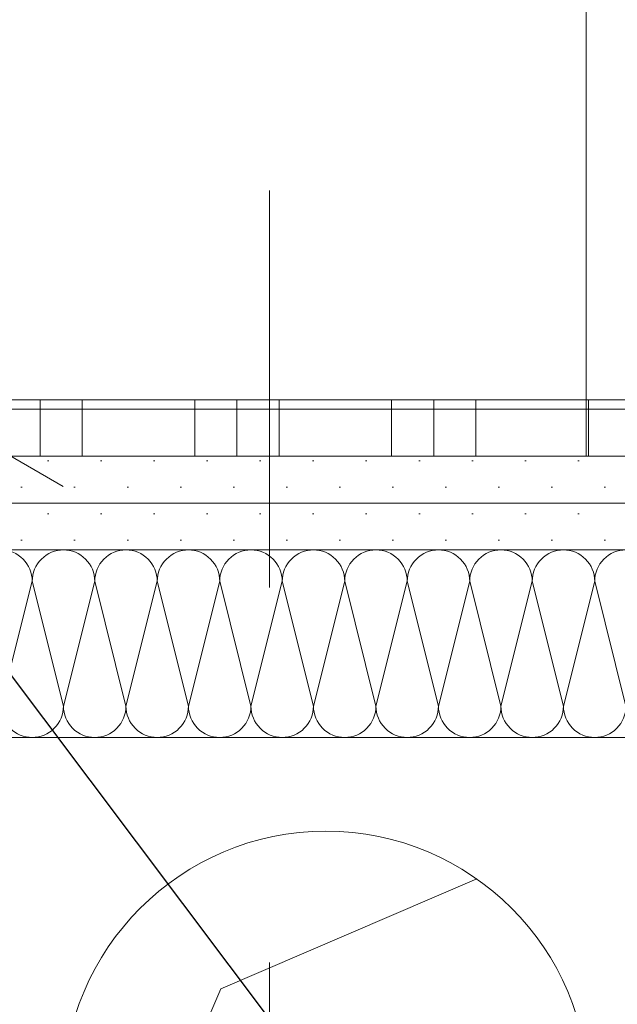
# Model space of a CAD drawing. Header units: metres. Extents: x -3.5 to 65.3, y -10.9 to 16.7.
# Tile 170 of 225: x 43.663 to 43.823, y 3.914 to 4.176. Entities that reach past the tile are written whole.
import ezdxf

# ---------------------------------------------------------------- set-up
doc = ezdxf.new("R2010")
doc.units = ezdxf.units.M
doc.header["$MEASUREMENT"] = 0
doc.linetypes.add('Strichlinie doppelt', pattern=[0.218722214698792, 0.105833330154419, -0.04233333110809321, 0.028222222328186, -0.04233333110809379])
doc.linetypes.add('Wipeout_Contour', pattern=[1, 0, -1])
for name, color, linetype in [('102 - Bemaßung_ Beschriftung.Detail_ Ausschnitt', 7, 'Continuous'), ('451 - Universal.Achsen Raster', 7, 'Continuous'), ('654 - Abdeckung.Wand Belag', 7, 'Continuous'), ('Abbruch_603 - Struktur.Bodenplatte_ Decke Roh', 7, 'Continuous'), ('Neubau_102 - Bemaßung_ Beschriftung.Detail_ Ausschnitt', 7, 'Continuous'), ('Neubau_603 - Struktur.Bodenplatte_ Decke Roh', 7, 'Continuous'), ('Neubau_606 - Struktur.Wand Innen Ausbau', 7, 'Continuous'), ('Neubau_650 - Abdeckung.Fußboden Aufbau', 7, 'Continuous')]:
    doc.layers.add(name, color=color, linetype=linetype)
doc.styles.add('ERSTELLTER_STIL_1', font='txt')
doc.linetypes.add('Abbruch 1', pattern='A,0,[1,2022.0244.A_L5A-PL07.13_iB_3.OG Detail - WC ( 4.27 - 4.28 )1.Shx,S=0.0007936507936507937,R=0,X=0,Y=0],-0.1,0', length=0.1)
doc.dimstyles.new('ERSTELLTER_STIL__2', dxfattribs={"dimtxt": 0.04, "dimasz": 0.02128, "dimexe": 0.18, "dimexo": 0.0625, "dimgap": 0, "dimtad": 1, "dimtih": 1, "dimtoh": 1, "dimzin": 0, "dimdsep": 46, "dimtxsty": 'ERSTELLTER_STIL_1', "dimblk": 'ARROWHEAD_2', "dimblk1": 'ARROWHEAD_2', "dimblk2": 'ARROWHEAD_2', "dimcen": 0.09, "dimse1": 1, "dimse2": 1, "dimclrd": 7, "dimclre": 7, "dimclrt": 7, "dimazin": 0, "dimtfac": 1, "dimtdec": 4, "dimtmove": 2, "dimatfit": 3, "dimfxl": 1, "dimtolj": 1, "dimtzin": 0, "dimarcsym": 0})
doc.dimstyles.new('ERSTELLTER_STIL__3', dxfattribs={"dimtxt": 0.04, "dimasz": 0.02128, "dimexe": 0.18, "dimexo": 0.0625, "dimgap": 0, "dimtad": 1, "dimzin": 0, "dimdsep": 46, "dimtxsty": 'ERSTELLTER_STIL_1', "dimblk": 'ARROWHEAD_2', "dimblk1": 'ARROWHEAD_2', "dimblk2": 'ARROWHEAD_2', "dimcen": 0.09, "dimse1": 1, "dimse2": 1, "dimclrd": 7, "dimclre": 7, "dimclrt": 7, "dimazin": 0, "dimtfac": 1, "dimtdec": 4, "dimtmove": 0, "dimatfit": 3, "dimfxl": 1, "dimtolj": 1, "dimtzin": 0, "dimarcsym": 0})
doc.dimstyles.new('ERSTELLTER_STIL__4', dxfattribs={"dimtxt": 0.04, "dimasz": 0.02128, "dimexe": 0.18, "dimexo": 0.0625, "dimgap": 0, "dimtad": 1, "dimzin": 0, "dimdsep": 46, "dimtxsty": 'ERSTELLTER_STIL_1', "dimblk": 'ARROWHEAD_2', "dimblk1": 'ARROWHEAD_2', "dimblk2": 'ARROWHEAD_2', "dimcen": 0.09, "dimse1": 1, "dimse2": 1, "dimclrd": 7, "dimclre": 7, "dimclrt": 7, "dimazin": 0, "dimtfac": 1, "dimtdec": 4, "dimtmove": 2, "dimatfit": 3, "dimfxl": 1, "dimtolj": 1, "dimtzin": 0, "dimarcsym": 0})
doc.dimstyles.new('ERSTELLTER_STIL__6', dxfattribs={"dimtxt": 0.04, "dimasz": 0.02128, "dimexe": 0.18, "dimexo": 0.0625, "dimgap": 0, "dimtad": 1, "dimzin": 0, "dimdsep": 46, "dimtxsty": 'ERSTELLTER_STIL_1', "dimblk": 'ARROWHEAD_2', "dimblk1": 'ARROWHEAD_2', "dimblk2": 'ARROWHEAD_2', "dimcen": 0.09, "dimclrd": 7, "dimclre": 7, "dimclrt": 7, "dimazin": 0, "dimtfac": 1, "dimtdec": 4, "dimtmove": 0, "dimatfit": 3, "dimfxl": 1, "dimtolj": 1, "dimtzin": 0, "dimarcsym": 0})
doc.dimstyles.new('ERSTELLTER_STIL__7', dxfattribs={"dimtxt": 0.18, "dimasz": 0.010944, "dimexe": 0.18, "dimexo": 0.0625, "dimgap": 0, "dimtad": 0, "dimtih": 1, "dimtoh": 1, "dimdec": 4, "dimzin": 0, "dimdsep": 46, "dimcen": 0.09, "dimadec": 0, "dimazin": 0, "dimtfac": 1, "dimtdec": 4, "dimtmove": 0, "dimatfit": 3, "dimldrblk": 'ARROWHEAD_11', "dimfxl": 1, "dimtolj": 1, "dimtzin": 0, "dimarcsym": 0})
pattern_1 = [(45, (0, 0), (-0.007071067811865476, 0.007071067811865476), [0, -0.01])]

# ---------------------------------------------------------------- blocks, each defined once
blk = doc.blocks.new('*X80')
at = {"layer": 'Neubau_606 - Struktur.Wand Innen Ausbau', "color": 7, "linetype": 'Continuous', "lineweight": 5}
for p, q in [((43.66667833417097, 4.026667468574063), (43.65834490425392, 3.993334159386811)), ((43.66667833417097, 4.026667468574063), (43.67501157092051, 3.993334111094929)), ((43.68334500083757, 4.026667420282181), (43.67501157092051, 3.993334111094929)), ((43.68334500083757, 4.026667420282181), (43.69167823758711, 3.993334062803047)), ((43.70001166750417, 4.0266673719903), (43.69167823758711, 3.993334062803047)), ((43.70001166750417, 4.0266673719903), (43.70834490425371, 3.993334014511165)), ((43.71667833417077, 4.026667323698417), (43.70834490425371, 3.993334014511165)), ((43.71667833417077, 4.026667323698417), (43.7250115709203, 3.993333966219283)), ((43.73334500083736, 4.026667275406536), (43.7250115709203, 3.993333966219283)), ((43.73334500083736, 4.026667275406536), (43.7416782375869, 3.993333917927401)), ((43.75001166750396, 4.026667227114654), (43.7416782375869, 3.993333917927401)), ((43.75001166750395, 4.026667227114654), (43.75834490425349, 3.993333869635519)), ((43.76667833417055, 4.026667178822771), (43.75834490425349, 3.993333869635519)), ((43.76667833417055, 4.026667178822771), (43.77501157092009, 3.993333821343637)), ((43.78334500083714, 4.02666713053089), (43.77501157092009, 3.993333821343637)), ((43.78334500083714, 4.02666713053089), (43.79167823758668, 3.993333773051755)), ((43.80001166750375, 4.026667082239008), (43.79167823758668, 3.993333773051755)), ((43.80001166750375, 4.026667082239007), (43.80834490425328, 3.993333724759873)), ((43.81667833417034, 4.026667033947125), (43.80834490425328, 3.993333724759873)), ((43.81667833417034, 4.026667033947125), (43.82501157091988, 3.993333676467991))]:
    blk.add_line(p, q, dxfattribs=at)
for centre, radius, start, end in [((43.65834500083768, 4.026667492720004), 0.008333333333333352, 359.9998339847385, 89.99983398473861), ((43.67501166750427, 4.026667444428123), 0.008333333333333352, 89.99983398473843, 179.9998339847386), ((43.67501166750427, 4.026667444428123), 0.008333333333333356, 359.9998339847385, 89.99983398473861), ((43.69167833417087, 4.02666739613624), 0.008333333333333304, 89.99983398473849, 179.9998339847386), ((43.69167833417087, 4.02666739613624), 0.008333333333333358, 359.9998339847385, 89.99983398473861), ((43.70834500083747, 4.026667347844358), 0.008333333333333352, 89.99983398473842, 179.9998339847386), ((43.70834500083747, 4.026667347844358), 0.008333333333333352, 359.9998339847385, 89.99983398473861), ((43.72501166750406, 4.026667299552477), 0.008333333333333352, 89.99983398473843, 179.9998339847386), ((43.72501166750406, 4.026667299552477), 0.008333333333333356, 359.9998339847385, 89.99983398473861), ((43.74167833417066, 4.026667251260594), 0.008333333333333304, 89.99983398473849, 179.9998339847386), ((43.74167833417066, 4.026667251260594), 0.008333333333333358, 359.9998339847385, 89.99983398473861), ((43.75834500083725, 4.026667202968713), 0.008333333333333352, 89.99983398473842, 179.9998339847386), ((43.75834500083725, 4.026667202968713), 0.008333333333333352, 359.9998339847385, 89.99983398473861), ((43.77501166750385, 4.026667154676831), 0.008333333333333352, 89.99983398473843, 179.9998339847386), ((43.77501166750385, 4.026667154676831), 0.008333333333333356, 359.9998339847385, 89.99983398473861), ((43.79167833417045, 4.026667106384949), 0.008333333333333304, 89.99983398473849, 179.9998339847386), ((43.79167833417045, 4.026667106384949), 0.008333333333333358, 359.9998339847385, 89.99983398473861), ((43.80834500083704, 4.026667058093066), 0.008333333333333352, 89.99983398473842, 179.9998339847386), ((43.80834500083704, 4.026667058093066), 0.008333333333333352, 359.9998339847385, 89.99983398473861), ((43.82501166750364, 4.026667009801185), 0.008333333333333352, 89.99983398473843, 179.9998339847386), ((43.66667823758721, 3.99333413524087), 0.008333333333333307, 179.9998339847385, 269.9998339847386), ((43.66667823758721, 3.99333413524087), 0.008333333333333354, 269.9998339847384, 359.9998339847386), ((43.68334490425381, 3.993334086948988), 0.008333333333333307, 179.9998339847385, 269.9998339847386), ((43.68334490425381, 3.993334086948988), 0.008333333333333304, 269.9998339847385, 359.9998339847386), ((43.7000115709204, 3.993334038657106), 0.008333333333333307, 179.9998339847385, 269.9998339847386), ((43.70001157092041, 3.993334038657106), 0.008333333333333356, 269.9998339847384, 359.9998339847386), ((43.716678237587, 3.993333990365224), 0.008333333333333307, 179.9998339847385, 269.9998339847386), ((43.716678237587, 3.993333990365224), 0.008333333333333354, 269.9998339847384, 359.9998339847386), ((43.7333449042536, 3.993333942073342), 0.008333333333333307, 179.9998339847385, 269.9998339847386), ((43.7333449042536, 3.993333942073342), 0.008333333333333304, 269.9998339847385, 359.9998339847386), ((43.75001157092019, 3.99333389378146), 0.008333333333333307, 179.9998339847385, 269.9998339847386), ((43.75001157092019, 3.99333389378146), 0.008333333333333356, 269.9998339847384, 359.9998339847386), ((43.76667823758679, 3.993333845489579), 0.008333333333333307, 179.9998339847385, 269.9998339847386), ((43.76667823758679, 3.993333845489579), 0.008333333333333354, 269.9998339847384, 359.9998339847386), ((43.78334490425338, 3.993333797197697), 0.008333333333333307, 179.9998339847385, 269.9998339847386), ((43.78334490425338, 3.993333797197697), 0.008333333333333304, 269.9998339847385, 359.9998339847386), ((43.80001157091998, 3.993333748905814), 0.008333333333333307, 179.9998339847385, 269.9998339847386), ((43.80001157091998, 3.993333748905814), 0.008333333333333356, 269.9998339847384, 359.9998339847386), ((43.81667823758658, 3.993333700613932), 0.008333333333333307, 179.9998339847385, 269.9998339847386), ((43.81667823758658, 3.993333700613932), 0.008333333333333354, 269.9998339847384, 359.9998339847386)]:
    blk.add_arc(centre, radius, start, end, dxfattribs=at)
blk = doc.blocks.new('*X149')
at = {"layer": '654 - Abdeckung.Wand Belag', "color": 7, "linetype": 'Continuous', "lineweight": 5}
for p, q in [((43.62749999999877, 4.072500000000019), (43.67999999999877, 4.072500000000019)), ((43.66874999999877, 4.075001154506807), (43.66874999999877, 4.060001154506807)), ((43.67999999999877, 4.075001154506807), (43.67999999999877, 4.060001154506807)), ((43.67999999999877, 4.072500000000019), (43.73249999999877, 4.072500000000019)), ((43.70999999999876, 4.075001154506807), (43.70999999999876, 4.060001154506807)), ((43.72124999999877, 4.075001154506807), (43.72124999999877, 4.060001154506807)), ((43.73249999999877, 4.075001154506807), (43.73249999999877, 4.060001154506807)), ((43.73249999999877, 4.072500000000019), (43.78499999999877, 4.072500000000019)), ((43.76249999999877, 4.075001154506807), (43.76249999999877, 4.060001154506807)), ((43.77374999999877, 4.075001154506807), (43.77374999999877, 4.060001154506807)), ((43.78499999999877, 4.075001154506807), (43.78499999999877, 4.060001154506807)), ((43.78499999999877, 4.072500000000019), (43.83749999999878, 4.072500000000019)), ((43.81499999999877, 4.075001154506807), (43.81499999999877, 4.060001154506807))]:
    blk.add_line(p, q, dxfattribs=at)
blk = doc.blocks.new('*D178')
at = {"layer": '102 - Bemaßung_ Beschriftung.Detail_ Ausschnitt', "color": 7, "linetype": 'Continuous', "lineweight": 5}
for p, q in [((43.54498796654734, 1.076299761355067), (43.54498796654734, 1.118299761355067)), ((43.61998899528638, 1.076299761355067), (43.61998899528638, 1.118299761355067)), ((43.55307086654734, 1.111299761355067), (43.53690506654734, 1.083299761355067)), ((43.62807189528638, 1.111299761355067), (43.61190609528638, 1.083299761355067)), ((43.54498796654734, 1.097299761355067), (43.61998899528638, 1.097299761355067))]:
    blk.add_line(p, q, dxfattribs=at)
at = {"layer": '102 - Bemaßung_ Beschriftung.Detail_ Ausschnitt', "color": 7, "lineweight": 5, "insert": (43.55729438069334, 1.116363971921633), "char_height": 0.04, "attachment_point": 7, "style": 'ERSTELLTER_STIL_1'}
blk.add_mtext('\\A1;{\\pql;\\fArial|b0|i0|c0|p38;7\\fArial|b0|i0|c0|p38;\\A1{\\H.66x;\\S5^  ;}}', dxfattribs=at)
at = {"color": 254, "linetype": 'Wipeout_Contour', "lineweight": 0, "ltscale": 174.4006806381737}
blk.add_wipeout([(43.54872295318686, 1.1082269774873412), (43.61625400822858, 1.1082269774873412), (43.61625400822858, 1.1653698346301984), (43.54872295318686, 1.1653698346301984)], dxfattribs=at).dxf.layer = '102 - Bemaßung_ Beschriftung.Detail_ Ausschnitt'
blk = doc.blocks.new('ARROWHEAD_2')
at = {"color": 0, "linetype": 'Continuous', "lineweight": 0}
for p, q in [((-0.3781315, -0.655), (0.3781315, 0.655)), ((0, 0), (-1, 0))]:
    blk.add_line(p, q, dxfattribs=at)
blk = doc.blocks.new('*D204')
at = {"layer": '102 - Bemaßung_ Beschriftung.Detail_ Ausschnitt', "color": 7, "linetype": 'Continuous', "lineweight": 5}
for p, q in [((44.15598810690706, 4.068084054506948), (44.18398810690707, 4.051918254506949)), ((44.19098810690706, 4.060001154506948), (44.14898810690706, 4.060001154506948)), ((44.16998810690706, 3.984998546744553), (44.16998810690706, 4.060001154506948)), ((44.15598810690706, 3.993081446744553), (44.18398810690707, 3.976915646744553))]:
    blk.add_line(p, q, dxfattribs=at)
at = {"layer": '102 - Bemaßung_ Beschriftung.Detail_ Ausschnitt', "color": 7, "lineweight": 5, "insert": (44.16242254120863, 3.997305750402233), "char_height": 0.04, "attachment_point": 7, "rotation": 90, "style": 'ERSTELLTER_STIL_1'}
blk.add_mtext('\\A1;{\\pql;\\fArial|b0|i0|c0|p38;7\\fArial|b0|i0|c0|p38;\\A1{\\H.66x;\\S5^  ;}}', dxfattribs=at)
at = {"color": 254, "linetype": 'Wipeout_Contour', "lineweight": 0, "ltscale": 177.3106325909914}
blk.add_wipeout([(44.16948810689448, 3.9898057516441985), (44.16948810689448, 4.055193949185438), (44.1144881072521, 4.055193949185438), (44.1144881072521, 3.9898057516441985)], dxfattribs=at).dxf.layer = '102 - Bemaßung_ Beschriftung.Detail_ Ausschnitt'
blk = doc.blocks.new('*D205')
at = {"layer": '102 - Bemaßung_ Beschriftung.Detail_ Ausschnitt', "color": 7, "linetype": 'Continuous', "lineweight": 5}
for p, q in [((44.16998810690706, 5.76), (44.16998810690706, 5.773692)), ((44.18398810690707, 5.7519171), (44.15598810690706, 5.7680829)), ((44.19098810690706, 5.76), (44.14898810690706, 5.76)), ((44.16998810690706, 4.060001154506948), (44.16998810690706, 5.76)), ((44.15598810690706, 4.068084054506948), (44.18398810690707, 4.051918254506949)), ((44.19098810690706, 4.060001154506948), (44.14898810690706, 4.060001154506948))]:
    blk.add_line(p, q, dxfattribs=at)
at = {"layer": '102 - Bemaßung_ Beschriftung.Detail_ Ausschnitt', "color": 7, "lineweight": 5, "insert": (44.16198810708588, 4.856788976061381), "char_height": 0.04, "attachment_point": 7, "rotation": 90, "style": 'ERSTELLTER_STIL_1'}
blk.add_mtext('\\A1;{\\pql;\\fArial|b0|i0|c0|p38;1,70}', dxfattribs=at)
blk = doc.blocks.new('*D323')
at = {"layer": '102 - Bemaßung_ Beschriftung.Detail_ Ausschnitt', "color": 7, "linetype": 'Continuous', "lineweight": 5}
for p, q in [((39.85598899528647, 5.7680829), (39.88398899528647, 5.7519171)), ((39.89098899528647, 5.759999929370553), (39.84898899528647, 5.759999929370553)), ((39.86998899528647, 3.935000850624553), (39.86998899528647, 5.759999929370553)), ((39.85598899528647, 3.943083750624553), (39.88398899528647, 3.926917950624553))]:
    blk.add_line(p, q, dxfattribs=at)
at = {"layer": '102 - Bemaßung_ Beschriftung.Detail_ Ausschnitt', "color": 7, "linetype": 'Continuous', "lineweight": 9, "flags": 128}
blk.add_lwpolyline([(39.86676702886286, 5.822403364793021), (39.86676702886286, 5.920288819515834), (39.80962417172, 5.920288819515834), (39.80962417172, 5.822403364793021)], close=True, dxfattribs=at)
at = {"layer": '102 - Bemaßung_ Beschriftung.Detail_ Ausschnitt', "color": 7, "lineweight": 5, "insert": (39.86975124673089, 4.784272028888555), "char_height": 0.04, "attachment_point": 7, "rotation": 90, "style": 'ERSTELLTER_STIL_1'}
blk.add_mtext('\\A1;{\\pql;\\fArial|b0|i0|c0|p38;1,82\\fArial|b0|i0|c0|p38;\\A1{\\H.66x;\\S5^  ;}}', dxfattribs=at)
blk = doc.blocks.new('*D373')
at = {"layer": '102 - Bemaßung_ Beschriftung.Detail_ Ausschnitt', "color": 7, "linetype": 'Continuous', "lineweight": 5}
for p, q in [((43.66093268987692, 4.308000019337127), (43.66093268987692, 4.321692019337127)), ((43.67493268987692, 4.299917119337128), (43.64693268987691, 4.316082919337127)), ((43.68193268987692, 4.308000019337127), (43.63993268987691, 4.308000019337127)), ((43.66093268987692, 4.060001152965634), (43.66093268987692, 4.308000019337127)), ((43.64693268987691, 4.068084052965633), (43.67493268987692, 4.051918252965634)), ((43.68193268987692, 4.060001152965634), (43.63993268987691, 4.060001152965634)), ((43.66093268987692, 4.046309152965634), (43.66093268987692, 4.060001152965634))]:
    blk.add_line(p, q, dxfattribs=at)
at = {"layer": '102 - Bemaßung_ Beschriftung.Detail_ Ausschnitt', "color": 7, "lineweight": 5, "insert": (43.65336712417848, 4.090333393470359), "char_height": 0.04, "attachment_point": 7, "rotation": 90, "style": 'ERSTELLTER_STIL_1'}
blk.add_mtext('\\A1;{\\pql;\\fArial|b0|i0|c0|p38;24\\fArial|b0|i0|c0|p38;\\A1{\\H.66x;\\S8^  ;}}', dxfattribs=at)
blk = doc.blocks.new('*D418')
at = {"layer": '102 - Bemaßung_ Beschriftung.Detail_ Ausschnitt', "color": 7, "linetype": 'Continuous', "lineweight": 5}
for p, q in [((43.46743593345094, 5.7680829), (43.49543593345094, 5.7519171)), ((43.50243593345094, 5.76), (43.46043593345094, 5.76)), ((43.48143593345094, 3.889997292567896), (43.48143593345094, 5.76)), ((43.46743593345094, 3.898080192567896), (43.49543593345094, 3.881914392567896)), ((43.74498899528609, 3.889997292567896), (43.46043593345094, 3.889997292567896))]:
    blk.add_line(p, q, dxfattribs=at)
at = {"color": 254, "linetype": 'Wipeout_Contour', "lineweight": 0, "ltscale": 174.8931428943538}
blk.add_wipeout([(43.48093593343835, 4.764287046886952), (43.48093593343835, 4.885710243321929), (43.42593593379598, 4.885710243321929), (43.42593593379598, 4.764287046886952)], dxfattribs=at).dxf.layer = '102 - Bemaßung_ Beschriftung.Detail_ Ausschnitt'
at = {"layer": '102 - Bemaßung_ Beschriftung.Detail_ Ausschnitt', "color": 7, "lineweight": 5, "insert": (43.47343593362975, 4.771787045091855), "char_height": 0.04, "attachment_point": 7, "rotation": 90, "style": 'ERSTELLTER_STIL_1'}
blk.add_mtext('\\A1;{\\pql;\\fArial|b0|i0|c0|p38;1,87}', dxfattribs=at)
blk = doc.blocks.new('*D429')
at = {"layer": '102 - Bemaßung_ Beschriftung.Detail_ Ausschnitt', "color": 7, "linetype": 'Continuous', "lineweight": 5}
for p, q in [((43.34736669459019, 4.068081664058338), (43.3753666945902, 4.051915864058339)), ((44.3699881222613, 4.059998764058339), (43.34036669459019, 4.059998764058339)), ((43.3613666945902, 3.71999849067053), (43.3613666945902, 4.059998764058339)), ((43.34736669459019, 3.72808139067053), (43.3753666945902, 3.71191559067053)), ((43.9649899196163, 3.71999849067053), (43.34036669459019, 3.71999849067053))]:
    blk.add_line(p, q, dxfattribs=at)
at = {"color": 254, "linetype": 'Wipeout_Contour', "lineweight": 0, "ltscale": 174.0417604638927}
blk.add_wipeout([(43.36086669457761, 3.852144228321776), (43.36086669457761, 3.927853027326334), (43.30586669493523, 3.927853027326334), (43.30586669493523, 3.852144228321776)], dxfattribs=at).dxf.layer = '102 - Bemaßung_ Beschriftung.Detail_ Ausschnitt'
at = {"layer": '102 - Bemaßung_ Beschriftung.Detail_ Ausschnitt', "color": 7, "lineweight": 5, "insert": (43.35336669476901, 3.859644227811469), "char_height": 0.04, "attachment_point": 7, "rotation": 90, "style": 'ERSTELLTER_STIL_1'}
blk.add_mtext('\\A1;{\\pql;\\fArial|b0|i0|c0|p38;34}', dxfattribs=at)
blk = doc.blocks.new('*D430')
at = {"layer": '102 - Bemaßung_ Beschriftung.Detail_ Ausschnitt', "color": 7, "linetype": 'Continuous', "lineweight": 5}
for p, q in [((43.3613666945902, 5.76), (43.3613666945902, 5.773692)), ((43.3753666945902, 5.7519171), (43.34736669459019, 5.7680829)), ((43.3823666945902, 5.76), (43.34036669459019, 5.76)), ((43.3613666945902, 4.059998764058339), (43.3613666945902, 5.76)), ((43.34736669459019, 4.068081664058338), (43.3753666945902, 4.051915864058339)), ((44.3699881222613, 4.059998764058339), (43.34036669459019, 4.059998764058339))]:
    blk.add_line(p, q, dxfattribs=at)
at = {"color": 254, "linetype": 'Wipeout_Contour', "lineweight": 0, "ltscale": 174.4537796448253}
blk.add_wipeout([(43.36086669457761, 4.849287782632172), (43.36086669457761, 4.9707109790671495), (43.30586669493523, 4.9707109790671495), (43.30586669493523, 4.849287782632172)], dxfattribs=at).dxf.layer = '102 - Bemaßung_ Beschriftung.Detail_ Ausschnitt'
at = {"layer": '102 - Bemaßung_ Beschriftung.Detail_ Ausschnitt', "color": 7, "lineweight": 5, "insert": (43.35336669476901, 4.856787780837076), "char_height": 0.04, "attachment_point": 7, "rotation": 90, "style": 'ERSTELLTER_STIL_1'}
blk.add_mtext('\\A1;{\\pql;\\fArial|b0|i0|c0|p38;1,70}', dxfattribs=at)
blk = doc.blocks.new('ARROWHEAD_11')
at = {"color": 0, "linetype": 'Continuous', "lineweight": 0}
blk.add_line((0, 0), (-1, 0), dxfattribs=at)
at = {"color": 0, "linetype": 'Continuous', "lineweight": 0, "const_width": 0.25, "flags": 128}
blk.add_lwpolyline([(-0.125, 0, 1), (0.125, 0, 1)], format="xyb", close=True, dxfattribs=at)

msp = doc.modelspace()

# ---------------------------------------------------------------- hatches: boundary and pattern name
at = {"layer": 'Neubau_606 - Struktur.Wand Innen Ausbau', "linetype": 'Continuous', "lineweight": 0, "true_color": 0x000000}
h = msp.add_hatch(dxfattribs=at)
h.set_pattern_fill('Gips_0001', color=18, style=0, pattern_type=2)
h.set_pattern_definition(pattern_1)
h.paths.add_polyline_path([(43.55748797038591, 4.047501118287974), (44.3699881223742, 4.047498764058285), (44.3699881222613, 4.059998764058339), (43.55748796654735, 4.060001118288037)])
h = msp.add_hatch(dxfattribs=at)
h.set_pattern_fill('Gips_0001', color=18, style=0, pattern_type=2)
h.set_pattern_definition(pattern_1)
h.paths.add_polyline_path([(43.56998797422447, 4.035001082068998), (44.3824881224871, 4.034998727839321), (44.3824881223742, 4.047498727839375), (43.56998797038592, 4.047501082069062)])
at = {"layer": 'Neubau_650 - Abdeckung.Fußboden Aufbau', "linetype": 'Continuous', "lineweight": 13, "true_color": 0xafafaf}
h = msp.add_hatch(dxfattribs=at)
h.set_pattern_fill('Raster_60x60_Fuge_2mm_0001', color=253, style=0, pattern_type=2)
h.set_pattern_definition([(0, (42.60998891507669, 4.910000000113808), (0, 0.602), []), (90, (42.60998891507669, 4.910000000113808), (-0.602, 0), [])])
h.paths.add_polyline_path([(42.22498899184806, 3.934998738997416), (43.54498810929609, 3.934998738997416), (43.54498812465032, 4.060001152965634), (44.3699881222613, 4.060001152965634), (44.36998810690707, 5.759999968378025), (42.22498899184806, 5.759999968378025)])

# ---------------------------------------------------------------- linework, layer by layer
at = {"layer": '654 - Abdeckung.Wand Belag', "color": 7, "linetype": 'Continuous', "lineweight": 5, "flags": 128}
for points in [[(44.3549881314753, 4.075001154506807), (43.54498820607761, 4.075001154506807)], [(43.54498819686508, 4.060001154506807), (44.35498812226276, 4.060001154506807)]]:
    msp.add_lwpolyline(points, dxfattribs=at)
at = {"layer": 'Abbruch_603 - Struktur.Bodenplatte_ Decke Roh', "color": 7, "linetype": 'Abbruch 1', "lineweight": 18}
for centre, radius, start, end in [((43.74498899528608, 3.889997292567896), 0.07000000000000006, 90, 180), ((43.74498899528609, 3.8899972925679), 0.06999999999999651, 0, 90)]:
    msp.add_arc(centre, radius, start, end, dxfattribs=at)
at = {"layer": 'Neubau_603 - Struktur.Bodenplatte_ Decke Roh', "color": 1, "linetype": 'Continuous', "lineweight": 5}
for p, q in [((43.71698899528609, 3.917997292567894), (43.78525732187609, 3.947255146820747)), ((43.68773114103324, 3.849728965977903), (43.71698899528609, 3.917997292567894))]:
    msp.add_line(p, q, dxfattribs=at)
at = {"layer": 'Neubau_606 - Struktur.Wand Innen Ausbau', "color": 1, "linetype": 'Continuous', "lineweight": 5}
for p, q in [((44.3824881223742, 4.047498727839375), (43.56998797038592, 4.047501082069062)), ((44.38248812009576, 4.034998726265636), (43.61998797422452, 4.035000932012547))]:
    msp.add_line(p, q, dxfattribs=at)
at = {"layer": 'Neubau_606 - Struktur.Wand Innen Ausbau', "color": 1, "linetype": 'Continuous', "lineweight": 5, "flags": 128}
for points in [[(44.36998812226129, 4.059998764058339), (43.55748796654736, 4.060001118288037)], [(43.61998798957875, 3.985000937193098), (44.39498812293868, 3.984998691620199)]]:
    msp.add_lwpolyline(points, dxfattribs=at)
at = {"layer": 'Neubau_650 - Abdeckung.Fußboden Aufbau', "color": 1, "linetype": 'Continuous', "lineweight": 13, "flags": 128}
msp.add_lwpolyline([(42.22498899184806, 3.934998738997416), (42.22498899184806, 5.759999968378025), (44.36998810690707, 5.759999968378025), (44.3699881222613, 4.060001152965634), (43.54498812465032, 4.060001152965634), (43.54498810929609, 3.934998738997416), (43.20998889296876, 3.934998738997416)], dxfattribs=at)

# ---------------------------------------------------------------- block references
at = {"layer": '654 - Abdeckung.Wand Belag', "color": 7, "lineweight": 5}
msp.add_blockref('*X149', (0, 0), dxfattribs=at)
at = {"layer": 'Neubau_606 - Struktur.Wand Innen Ausbau', "color": 1, "lineweight": 13}
msp.add_blockref('*X80', (0, 0), dxfattribs=at)

# ---------------------------------------------------------------- next in the draw order: dimensions: what is measured, and where the dimension line sits
at = {"layer": '102 - Bemaßung_ Beschriftung.Detail_ Ausschnitt', "color": 7, "linetype": 'Continuous', "lineweight": 5}
dim = msp.add_linear_dim(base=(43.61998899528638, 1.097299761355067), p1=(43.54498796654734, 4.060001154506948), p2=(43.61998899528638, 0.7099822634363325), dimstyle='ERSTELLTER_STIL__2', dxfattribs=at)
dim.commit()
dim.dimension.update_dxf_attribs({"geometry": '*D178', "text_midpoint": (43.62656498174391, 1.136798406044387), "dimtype": 160})

# ---------------------------------------------------------------- next in the draw order: dimensions: what is measured, and where the dimension line sits
dim = msp.add_linear_dim(base=(44.16998810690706, 4.060001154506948), p1=(44.4449881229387, 3.984998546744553), p2=(43.54498796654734, 4.060001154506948), angle=90, dimstyle='ERSTELLTER_STIL__3', dxfattribs=at)
dim.commit()
dim.dimension.update_dxf_attribs({"geometry": '*D204', "text_midpoint": (44.14198810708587, 4.066576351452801), "dimtype": 160, "text_rotation": 90})

# ---------------------------------------------------------------- next in the draw order: dimensions: what is measured, and where the dimension line sits
for base, p1, p2, dimstyle, picture, middle in [((39.86998899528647, 5.76), (40.12997499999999, 3.935000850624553), (43.72998899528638, 5.76), 'ERSTELLTER_STIL__3', '*D323', (39.84198899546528, 4.890248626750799)), ((44.16998810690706, 5.76), (43.54498796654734, 4.060001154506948), (44.36998810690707, 5.76), 'ERSTELLTER_STIL__3', '*D205', (44.14198810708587, 4.90874197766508)), ((43.66093268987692, 4.308000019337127), (44.3699881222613, 4.060001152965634), (43.81398861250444, 4.308000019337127), 'ERSTELLTER_STIL__4', '*D373', (43.63293269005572, 4.174851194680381))]:
    dim = msp.add_linear_dim(base=base, p1=p1, p2=p2, angle=90, dimstyle=dimstyle, dxfattribs=at)
    dim.commit()
    dim.dimension.update_dxf_attribs({"geometry": picture, "text_midpoint": middle, "dimtype": 160, "text_rotation": 90})

# ---------------------------------------------------------------- next in the draw order: dimensions: what is measured, and where the dimension line sits
dim = msp.add_linear_dim(base=(43.48143593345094, 5.76), p1=(43.74498899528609, 3.889997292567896), p2=(43.72998899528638, 5.76), angle=90, dimstyle='ERSTELLTER_STIL__6', dxfattribs=at)
dim.commit()
dim.dimension.update_dxf_attribs({"geometry": '*D418', "text_midpoint": (43.45343593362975, 4.823740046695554), "dimtype": 160, "text_rotation": 90})

# ---------------------------------------------------------------- next in the draw order: dimensions: what is measured, and where the dimension line sits
dim = msp.add_linear_dim(base=(43.3613666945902, 4.059998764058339), p1=(43.9649899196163, 3.71999849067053), p2=(44.3699881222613, 4.059998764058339), angle=90, dimstyle='ERSTELLTER_STIL__6', dxfattribs=at)
dim.commit()
dim.dimension.update_dxf_attribs({"geometry": '*D429', "text_midpoint": (43.333366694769, 3.890138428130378), "dimtype": 160, "text_rotation": 90})

# ---------------------------------------------------------------- next in the draw order: dimensions: what is measured, and where the dimension line sits
dim = msp.add_linear_dim(base=(43.3613666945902, 5.76), p1=(44.3699881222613, 4.059998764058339), p2=(43.72998899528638, 5.76), angle=90, dimstyle='ERSTELLTER_STIL__6', dxfattribs=at)
dim.commit()
dim.dimension.update_dxf_attribs({"geometry": '*D430', "text_midpoint": (43.333366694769, 4.908740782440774), "dimtype": 160, "text_rotation": 90})

# ---------------------------------------------------------------- next in the draw order: linework, layer by layer
at = {"layer": '451 - Universal.Achsen Raster', "color": 160, "linetype": 'Strichlinie doppelt', "lineweight": 9, "true_color": 0x3232ff}
msp.add_line((43.72998899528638, -10.58500000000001), (43.72998899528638, 16.355), dxfattribs=at)

# ---------------------------------------------------------------- next in the draw order: leaders
at = {"layer": 'Neubau_102 - Bemaßung_ Beschriftung.Detail_ Ausschnitt', "color": 1, "linetype": 'Continuous', "lineweight": 13, "annotation_type": 0, "has_hookline": 1, "hookline_direction": 1, "text_width": 0.3895720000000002}
msp.add_leader([(43.74498899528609, 3.889997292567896), (43.60605604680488, 4.074664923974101), (43.45336802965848, 4.074664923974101)], dimstyle='ERSTELLTER_STIL__7', dxfattribs=at)

doc.saveas('drawing.dxf')
